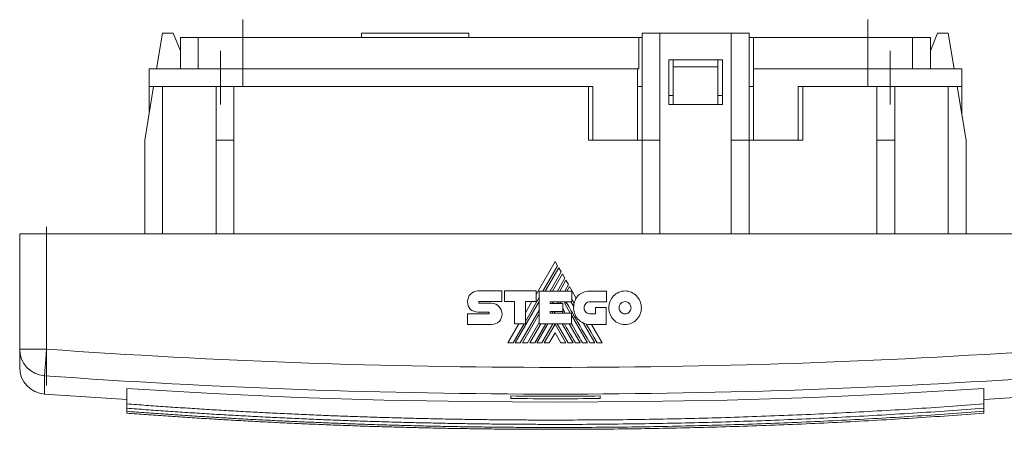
# Model space of a CAD drawing. Header units: millimetres. Extents: x 63 to 370, y 45 to 251.
# Tile 1 of 5: x 155 to 265, y 45 to 91. Entities that reach past the tile are written whole.
import ezdxf

# ---------------------------------------------------------------- set-up
doc = ezdxf.new("R2010")
doc.units = ezdxf.units.MM
doc.linetypes.add('CENTERX2', pattern=[20.32, 12.7, -2.54, 2.54, -2.54])
doc.linetypes.add('PHANTOM', pattern=[12.7, 6.35, -1.27, 1.27, -1.27, 1.27, -1.27])
doc.layers.add('___VS___', color=7, linetype='Continuous', lineweight=15)

msp = doc.modelspace()

# ---------------------------------------------------------------- linework, layer by layer
at = {"color": 7, "linetype": 'CENTERX2', "lineweight": 0}
for p, q in [((179.94, 91.32), (179.94, 83.82)), ((249.94, 91.32), (249.94, 83.82)), ((177.44, 81.82), (177.44, 87.82)), ((252.44, 81.82), (252.44, 87.82)), ((157.94, 50.33), (157.94, 69.32))]:
    msp.add_line(p, q, dxfattribs=at)
at = {"color": 7, "linetype": 'Continuous', "lineweight": 15}
for p, q in [((170.94, 89.82), (170.27, 85.82)), ((172.14, 89.82), (170.94, 89.82)), ((172.14, 89.82), (172.94, 87.82)), ((193.24, 89.82), (193.24, 89.32)), ((205.24, 89.82), (193.24, 89.82)), ((205.24, 89.82), (205.24, 89.32)), ((224.64, 89.82), (224.64, 77.82)), ((226.64, 89.82), (224.64, 89.82)), ((226.64, 89.82), (226.64, 77.82)), ((234.64, 89.82), (226.64, 89.82)), ((234.64, 89.82), (234.64, 77.82)), ((236.64, 89.82), (234.64, 89.82)), ((236.64, 89.82), (236.64, 77.82)), ((257.74, 89.82), (256.94, 87.82)), ((257.74, 89.82), (258.94, 89.82)), ((258.94, 89.82), (259.61, 85.82)), ((172.94, 89.32), (174.94, 89.32)), ((172.94, 89.32), (172.94, 85.82)), ((174.94, 89.32), (179.94, 89.32)), ((174.94, 89.32), (174.94, 85.82)), ((179.94, 89.32), (224.29, 89.32)), ((179.94, 89.32), (179.94, 85.82)), ((224.29, 89.32), (224.29, 85.82)), ((224.29, 89.32), (224.64, 89.32)), ((236.64, 89.32), (237.14, 89.32)), ((237.14, 89.32), (237.14, 85.82)), ((237.14, 89.32), (249.94, 89.32)), ((249.94, 89.32), (254.94, 89.32)), ((249.94, 89.32), (249.94, 85.82)), ((254.94, 89.32), (256.94, 89.32)), ((254.94, 89.32), (254.94, 85.82)), ((256.94, 89.32), (256.94, 85.82)), ((227.64, 86.82), (233.64, 86.82)), ((227.64, 86.82), (227.64, 81.82)), ((233.14, 86.02), (228.14, 86.02)), ((233.64, 86.82), (233.64, 81.82)), ((169.44, 85.82), (177.44, 85.82)), ((169.44, 83.82), (169.44, 85.82)), ((177.44, 85.82), (224.14, 85.82)), ((177.44, 85.82), (177.44, 83.82)), ((224.14, 85.82), (224.29, 85.82)), ((224.14, 85.82), (224.14, 77.82)), ((237.14, 85.82), (237.14, 77.82)), ((237.14, 85.82), (252.44, 85.82)), ((252.44, 83.82), (252.44, 85.82)), ((252.44, 85.82), (260.44, 85.82)), ((260.44, 85.82), (260.44, 83.82)), ((169.94, 83.82), (168.94, 77.82)), ((170.94, 83.82), (169.44, 83.82)), ((169.44, 83.82), (169.44, 80.82)), ((176.94, 83.82), (170.94, 83.82)), ((170.94, 83.82), (170.94, 67.32)), ((177.44, 83.82), (172.78, 83.82)), ((176.94, 83.82), (176.94, 77.82)), ((177.44, 83.82), (219.14, 83.82)), ((178.94, 83.82), (178.94, 77.82)), ((219.14, 83.82), (219.14, 77.82)), ((224.14, 83.82), (224.64, 83.82)), ((237.14, 83.82), (236.64, 83.82)), ((242.14, 83.82), (252.44, 83.82)), ((242.14, 83.82), (242.14, 77.82)), ((250.94, 83.82), (250.94, 77.82)), ((252.94, 83.82), (252.44, 83.82)), ((252.94, 83.82), (252.94, 77.82)), ((258.94, 83.82), (252.94, 83.82)), ((260.44, 83.82), (258.94, 83.82)), ((258.94, 83.82), (258.94, 67.32)), ((259.94, 83.82), (260.94, 77.82)), ((260.44, 83.82), (260.44, 80.82)), ((227.64, 81.82), (233.64, 81.82)), ((168.94, 77.82), (168.94, 67.32)), ((178.94, 77.82), (176.94, 77.82)), ((176.94, 77.82), (176.94, 67.32)), ((178.94, 77.82), (178.94, 67.32)), ((219.14, 77.82), (218.64, 77.82)), ((224.64, 77.82), (224.14, 77.82)), ((224.64, 77.82), (224.64, 67.32)), ((226.64, 77.82), (224.64, 77.82)), ((226.64, 77.82), (226.64, 67.32)), ((234.64, 77.82), (236.64, 77.82)), ((234.64, 77.82), (234.64, 67.32)), ((236.64, 77.82), (236.64, 67.32)), ((236.64, 77.82), (237.14, 77.82)), ((242.14, 77.82), (242.64, 77.82)), ((250.94, 77.82), (252.94, 77.82)), ((250.94, 77.82), (250.94, 67.32)), ((252.94, 77.82), (252.94, 67.32)), ((260.94, 77.82), (260.94, 67.32)), ((154.94, 67.32), (157.94, 67.32)), ((154.94, 54.4), (154.94, 67.32)), ((271.94, 67.32), (157.94, 67.32)), ((157.94, 67.32), (157.94, 54.4)), ((214.91, 64.23), (212.77, 60.54)), ((215.19, 63.75), (214.91, 64.23)), ((213.55, 60.91), (215.19, 63.75)), ((215.32, 63.53), (213.81, 60.91)), ((214.36, 60.91), (215.59, 63.05)), ((215.59, 63.05), (215.32, 63.53)), ((215.72, 62.83), (214.61, 60.91)), ((215.17, 60.91), (216, 62.34)), ((216.12, 62.13), (215.42, 60.91)), ((216, 62.34), (215.72, 62.83)), ((216.41, 61.64), (216.12, 62.13)), ((206.27, 60.93), (208.95, 60.93)), ((208.95, 60.93), (208.95, 59.73)), ((209.22, 59.73), (209.22, 60.92)), ((209.22, 60.92), (212.77, 60.92)), ((212.77, 60.92), (212.77, 59.74)), ((213.13, 57.23), (213.13, 60.91)), ((213.13, 60.91), (216.77, 60.91)), ((215.99, 60.91), (216.41, 61.64)), ((216.53, 61.43), (216.23, 60.91)), ((217.27, 60.13), (216.53, 61.43)), ((216.77, 60.91), (216.77, 59.72)), ((218.8, 60.9), (220.66, 60.9)), ((220.66, 60.9), (220.66, 59.71)), ((206.43, 59.73), (208.95, 59.73)), ((210.37, 59.73), (209.22, 59.73)), ((210.37, 57.23), (210.37, 59.73)), ((210.45, 55.1), (213.13, 59.75)), ((211.59, 57.51), (213.13, 60.18)), ((212.77, 59.74), (211.59, 59.74)), ((211.59, 57.23), (211.59, 59.74)), ((212.31, 59.74), (211.59, 58.49)), ((214.34, 59.72), (216.77, 59.72)), ((214.34, 59.72), (214.34, 59.53)), ((214.62, 59.53), (214.73, 59.72)), ((215.18, 59.53), (215.3, 59.72)), ((215.43, 59.53), (215.54, 59.72)), ((215.99, 59.51), (216.11, 59.72)), ((216.67, 59.72), (216.99, 59.17)), ((220.66, 59.71), (218.8, 59.71)), ((207.45, 58.56), (206.27, 58.56)), ((206.43, 59.55), (207.79, 59.55)), ((211.01, 55.1), (213.13, 58.78)), ((214.34, 59.53), (215.79, 59.53)), ((214.34, 58.63), (215.79, 58.63)), ((214.34, 58.63), (214.34, 58.45)), ((214.34, 58.45), (216.75, 58.45)), ((214.56, 58.45), (214.66, 58.63)), ((214.81, 58.45), (214.91, 58.63)), ((215.69, 58.63), (215.79, 58.45)), ((215.79, 59.53), (215.79, 58.63)), ((215.99, 59.51), (216.6, 58.45)), ((216.75, 57.23), (216.75, 58.45)), ((219.44, 58.37), (219.44, 59.08)), ((219.44, 59.08), (220.62, 59.08)), ((220.62, 59.08), (220.62, 57.18)), ((205.1, 58.36), (207.45, 58.36)), ((211.26, 55.1), (213.13, 58.35)), ((211.81, 55.1), (213.13, 57.39)), ((216.75, 58.2), (218.54, 55.1)), ((218.8, 58.37), (219.44, 58.37)), ((207.79, 57.18), (205.1, 57.18)), ((210.86, 57.23), (209.63, 55.1)), ((210.2, 55.1), (211.43, 57.23)), ((210.37, 57.23), (211.59, 57.23)), ((212.06, 55.1), (213.29, 57.23)), ((212.62, 55.1), (213.85, 57.23)), ((212.87, 55.1), (214.1, 57.23)), ((213.13, 57.23), (216.75, 57.23)), ((213.43, 55.1), (214.66, 57.23)), ((213.68, 55.1), (214.9, 57.21)), ((214.9, 56.25), (214.23, 55.1)), ((216.12, 55.1), (214.9, 57.21)), ((214.9, 56.25), (215.56, 55.1)), ((216.37, 55.1), (215.14, 57.23)), ((215.69, 57.23), (216.92, 55.1)), ((216.49, 57.23), (217.73, 55.1)), ((218.05, 57.34), (219.34, 55.1)), ((220.62, 57.18), (218.81, 57.18)), ((220.18, 55.1), (218.98, 57.18)), ((154.94, 54.4), (157.94, 54.4)), ((154.94, 52.36), (154.94, 54.4)), ((157.73, 51.42), (157.73, 49.37)), ((166.94, 49.98), (166.94, 48.27)), ((262.94, 49.98), (262.94, 48.27)), ((209.94, 49.16), (209.94, 48.87)), ((219.94, 48.87), (219.94, 49.16)), ((166.94, 48.27), (166.94, 47.78)), ((166.94, 47.78), (166.94, 47.44)), ((166.94, 47.44), (166.94, 47.23)), ((262.94, 48.27), (262.94, 47.78)), ((262.94, 47.78), (262.94, 47.44)), ((262.94, 47.44), (262.94, 47.23))]:
    msp.add_line(p, q, dxfattribs=at)
at = {"color": 7, "linetype": 'Continuous', "lineweight": 0}
for p, q in [((228.14, 86.82), (228.14, 86.02)), ((228.14, 86.02), (228.14, 81.82)), ((233.14, 86.82), (233.14, 86.02)), ((233.14, 86.02), (233.14, 81.82)), ((218.64, 77.82), (218.64, 83.82)), ((242.64, 77.82), (242.64, 83.82)), ((227.64, 82.82), (228.14, 82.82)), ((233.14, 82.82), (233.64, 82.82)), ((219.14, 77.82), (224.14, 77.82)), ((242.14, 77.82), (237.14, 77.82))]:
    msp.add_line(p, q, dxfattribs=at)
at = {"color": 7, "linetype": 'Continuous', "lineweight": 15, "flags": 128}
for points in [[(219.62, 55.1), (219.24, 55.75), (218.89, 56.35), (218.63, 56.8), (218.39, 57.22)], [(157.73, 51.42), (157.73, 51.51), (157.75, 51.71), (157.77, 51.99), (157.8, 52.37), (157.83, 52.81), (157.86, 53.31), (157.9, 53.85), (157.94, 54.4)], [(262.94, 49.98), (253.36, 49.43), (243.77, 49), (234.16, 48.7), (224.55, 48.52), (214.94, 48.45), (205.33, 48.52), (195.72, 48.7), (186.12, 49), (176.52, 49.43), (166.94, 49.98)]]:
    msp.add_lwpolyline(points, dxfattribs=at)
at = {"color": 7, "linetype": 'Continuous', "lineweight": 15}
for centre, radius, start, end in [((219.02, 59.09), 2.03, 149.0381, 166.8386), ((218.81, 59), 1.83, 174.6401, 270), ((157.94, 54.41), 3, 180.0669, 265.9792), ((214.94, 847.32), 794.96, 265.88826, 274.11174), ((157.94, 52.36), 3, 180, 265.8988), ((214.94, 847.32), 797.95, 265.88826, 274.11174), ((214.94, 847.32), 800, 265.89881, 266.56019), ((214.94, 847.32), 798.18, 269.64108, 270.35892), ((214.94, 847.32), 798.47, 269.64121, 270.35879), ((214.94, 847.32), 800, 273.43981, 274.10119)]:
    msp.add_arc(centre, radius, start, end, dxfattribs=at)
for points in [[(205.44, 60.57), (205.65, 60.79), (205.95, 60.93), (206.27, 60.93)], [(217.48, 60.4), (217.79, 60.71), (218.22, 60.9), (218.8, 60.9)], [(221.45, 60.37), (221.78, 60.71), (222.23, 60.92), (222.74, 60.92)], [(222.74, 60.92), (223.24, 60.92), (223.7, 60.71), (224.03, 60.37)], [(205.41, 58.89), (205.21, 59.09), (205.09, 59.36), (205.1, 59.72)], [(205.1, 59.73), (205.1, 60.06), (205.23, 60.36), (205.44, 60.57)], [(206.38, 59.71), (206.36, 59.69), (206.35, 59.66), (206.35, 59.63)], [(206.35, 59.63), (206.35, 59.61), (206.36, 59.59), (206.38, 59.57)], [(206.43, 59.73), (206.41, 59.73), (206.39, 59.72), (206.38, 59.71)], [(206.38, 59.57), (206.39, 59.56), (206.41, 59.55), (206.43, 59.55)], [(218.79, 55.1), (217.08, 58.04), (216.19, 59.58), (216.12, 59.72)], [(217.04, 59.55), (216.93, 59.73), (216.84, 59.89), (216.77, 60.02)], [(216.99, 59.17), (216.99, 59.3), (217.01, 59.43), (217.04, 59.55)], [(217.27, 60.13), (217.33, 60.23), (217.4, 60.32), (217.48, 60.4)], [(218.8, 59.71), (218.62, 59.71), (218.45, 59.63), (218.34, 59.51)], [(220.91, 59.04), (220.91, 59.56), (221.12, 60.03), (221.45, 60.37)], [(222.74, 59.73), (222.55, 59.73), (222.39, 59.65), (222.27, 59.53)], [(223.21, 59.53), (223.09, 59.65), (222.92, 59.73), (222.74, 59.73)], [(224.03, 60.37), (224.36, 60.03), (224.57, 59.56), (224.57, 59.04)], [(206.27, 58.56), (205.93, 58.57), (205.62, 58.68), (205.41, 58.89)], [(207.51, 58.53), (207.49, 58.55), (207.47, 58.56), (207.45, 58.56)], [(207.53, 58.45), (207.53, 58.48), (207.52, 58.51), (207.51, 58.53)], [(207.51, 58.39), (207.52, 58.4), (207.53, 58.43), (207.53, 58.45)], [(207.79, 59.55), (208.12, 59.55), (208.41, 59.41), (208.62, 59.18)], [(208.62, 59.18), (208.83, 58.96), (208.97, 58.65), (208.97, 58.32)], [(216.05, 58.45), (215.93, 58.65), (215.85, 58.8), (215.79, 58.91)], [(218.34, 59.51), (218.22, 59.39), (218.15, 59.22), (218.15, 59.04)], [(218.15, 59.04), (218.15, 58.85), (218.22, 58.68), (218.34, 58.56)], [(218.34, 58.56), (218.45, 58.44), (218.62, 58.37), (218.8, 58.37)], [(221.45, 57.71), (221.12, 58.05), (220.91, 58.52), (220.91, 59.04)], [(222.27, 59.53), (222.15, 59.4), (222.08, 59.23), (222.08, 59.04)], [(222.08, 59.04), (222.08, 58.85), (222.15, 58.68), (222.27, 58.55)], [(222.27, 58.55), (222.39, 58.43), (222.55, 58.35), (222.74, 58.35)], [(222.74, 58.35), (222.92, 58.35), (223.09, 58.43), (223.21, 58.55)], [(223.41, 59.04), (223.41, 59.23), (223.33, 59.4), (223.21, 59.53)], [(223.21, 58.55), (223.33, 58.68), (223.41, 58.85), (223.41, 59.04)], [(224.57, 59.04), (224.57, 58.52), (224.36, 58.05), (224.03, 57.71)], [(207.45, 58.36), (207.47, 58.36), (207.49, 58.37), (207.51, 58.39)], [(208.63, 57.51), (208.42, 57.3), (208.12, 57.18), (207.79, 57.18)], [(208.97, 58.32), (208.97, 57.99), (208.84, 57.71), (208.63, 57.51)], [(222.74, 57.17), (222.23, 57.17), (221.78, 57.37), (221.45, 57.71)], [(224.03, 57.71), (223.7, 57.37), (223.24, 57.17), (222.74, 57.17)], [(217.18, 55.1), (216.66, 56), (216.25, 56.71), (215.94, 57.23)], [(217.98, 55.1), (217.49, 55.95), (217.08, 56.66), (216.75, 57.24)]]:
    msp.add_open_spline(points, degree=3, dxfattribs=at)
for points, knots in [([(166.94, 48.27), (167.66, 48.21), (169.11, 48.11), (171.28, 47.95), (173.46, 47.81), (175.63, 47.67), (177.8, 47.54), (179.98, 47.41), (182.16, 47.3), (184.34, 47.19), (186.52, 47.09), (188.7, 46.99), (190.88, 46.91), (193.06, 46.83), (195.24, 46.76), (197.43, 46.7), (199.61, 46.64), (201.8, 46.59), (203.99, 46.55), (206.18, 46.52), (208.37, 46.49), (210.56, 46.47), (212.75, 46.46), (215.55, 46.46), (218.97, 46.47), (222.98, 46.5), (227, 46.57), (231.01, 46.65), (235.01, 46.77), (239.01, 46.91), (243.01, 47.07), (247, 47.26), (250.99, 47.47), (254.98, 47.71), (258.96, 47.97), (261.62, 48.17), (262.94, 48.27)], [0, 0, 0, 0, 0.0226894, 0.045379, 0.0680694, 0.090761, 0.1134544, 0.1361502, 0.1588489, 0.181551, 0.2042571, 0.2269677, 0.2496834, 0.2724046, 0.2951319, 0.3178659, 0.3406071, 0.3633561, 0.3861133, 0.4088792, 0.4316546, 0.4544398, 0.4772353, 0.5000419, 0.5418465, 0.5836144, 0.6253489, 0.6670533, 0.7087308, 0.7503848, 0.7920186, 0.8336355, 0.8752387, 0.9168317, 0.9584177, 1, 1, 1, 1]), ([(166.94, 47.78), (167.66, 47.73), (169.11, 47.62), (171.28, 47.47), (173.46, 47.32), (175.63, 47.18), (177.8, 47.05), (179.98, 46.93), (182.16, 46.81), (184.34, 46.71), (186.52, 46.6), (188.7, 46.51), (190.88, 46.43), (193.06, 46.35), (195.24, 46.28), (197.43, 46.21), (199.61, 46.16), (201.8, 46.11), (203.99, 46.07), (206.18, 46.03), (208.37, 46.01), (210.56, 45.99), (212.75, 45.98), (215.55, 45.97), (218.97, 45.98), (222.98, 46.02), (227, 46.08), (231.01, 46.17), (235.01, 46.28), (239.01, 46.42), (243.01, 46.59), (247, 46.77), (250.99, 46.99), (254.98, 47.23), (258.96, 47.49), (261.62, 47.69), (262.94, 47.78)], [0, 0, 0, 0, 0.022689, 0.045379, 0.068069, 0.090761, 0.113454, 0.13615, 0.158849, 0.181551, 0.204257, 0.226968, 0.249683, 0.272405, 0.295132, 0.317866, 0.340607, 0.363356, 0.386113, 0.408879, 0.431655, 0.45444, 0.477235, 0.500042, 0.541846, 0.583614, 0.625349, 0.667053, 0.708731, 0.750385, 0.792019, 0.833635, 0.875239, 0.916832, 0.958418, 1, 1, 1, 1]), ([(166.94, 47.44), (167.66, 47.38), (169.11, 47.28), (171.28, 47.12), (173.46, 46.98), (175.63, 46.84), (177.8, 46.71), (179.98, 46.58), (182.16, 46.47), (184.34, 46.36), (186.52, 46.26), (188.7, 46.17), (190.88, 46.08), (193.06, 46), (195.24, 45.93), (197.43, 45.87), (199.61, 45.81), (201.8, 45.76), (203.99, 45.72), (206.18, 45.69), (208.37, 45.66), (210.56, 45.64), (212.75, 45.63), (215.55, 45.63), (218.97, 45.64), (222.98, 45.67), (227, 45.74), (231.01, 45.83), (235.01, 45.94), (239.01, 46.08), (243.01, 46.24), (247, 46.43), (250.99, 46.64), (254.98, 46.88), (258.96, 47.14), (261.62, 47.34), (262.94, 47.44)], [0, 0, 0, 0, 0.022689, 0.045379, 0.068069, 0.090761, 0.113454, 0.13615, 0.158849, 0.181551, 0.204257, 0.226968, 0.249683, 0.272405, 0.295132, 0.317866, 0.340607, 0.363356, 0.386113, 0.408879, 0.431655, 0.45444, 0.477235, 0.500042, 0.541846, 0.583614, 0.625349, 0.667053, 0.708731, 0.750385, 0.792019, 0.833635, 0.875239, 0.916832, 0.958418, 1, 1, 1, 1]), ([(166.94, 47.23), (167.66, 47.18), (169.11, 47.07), (171.28, 46.92), (173.46, 46.77), (175.63, 46.63), (177.8, 46.5), (179.98, 46.38), (182.16, 46.26), (184.34, 46.15), (186.52, 46.05), (188.7, 45.96), (190.88, 45.87), (193.06, 45.79), (195.24, 45.72), (197.43, 45.66), (199.61, 45.6), (201.8, 45.55), (203.99, 45.51), (206.18, 45.48), (208.37, 45.45), (210.56, 45.44), (212.75, 45.42), (215.55, 45.42), (218.97, 45.43), (222.98, 45.47), (227, 45.53), (231.01, 45.62), (235.01, 45.73), (239.01, 45.87), (243.01, 46.03), (247, 46.22), (250.99, 46.44), (254.98, 46.67), (258.96, 46.94), (261.62, 47.13), (262.94, 47.23)], [0, 0, 0, 0, 0.022689, 0.045379, 0.068069, 0.090761, 0.113454, 0.13615, 0.158849, 0.181551, 0.204257, 0.226968, 0.249683, 0.272405, 0.295132, 0.317866, 0.340607, 0.363356, 0.386113, 0.408879, 0.431655, 0.45444, 0.477235, 0.500042, 0.541846, 0.583614, 0.625349, 0.667053, 0.708731, 0.750385, 0.792019, 0.833635, 0.875239, 0.916832, 0.958418, 1, 1, 1, 1])]:
    msp.add_open_spline(points, degree=3, knots=knots, dxfattribs=at)
at = {"layer": '___VS___', "color": 7, "linetype": 'PHANTOM'}
for p, q in [((205.1, 58.36), (205.1, 57.18)), ((209.63, 55.1), (210.2, 55.1)), ((210.45, 55.1), (211.01, 55.1)), ((211.26, 55.1), (211.81, 55.1)), ((212.06, 55.1), (212.62, 55.1)), ((212.87, 55.1), (213.43, 55.1)), ((213.68, 55.1), (214.23, 55.1)), ((215.56, 55.1), (216.12, 55.1)), ((216.37, 55.1), (216.92, 55.1)), ((217.18, 55.1), (217.73, 55.1)), ((217.98, 55.1), (218.54, 55.1)), ((218.79, 55.1), (219.34, 55.1)), ((219.62, 55.1), (220.18, 55.1))]:
    msp.add_line(p, q, dxfattribs=at)

doc.saveas('drawing.dxf')
